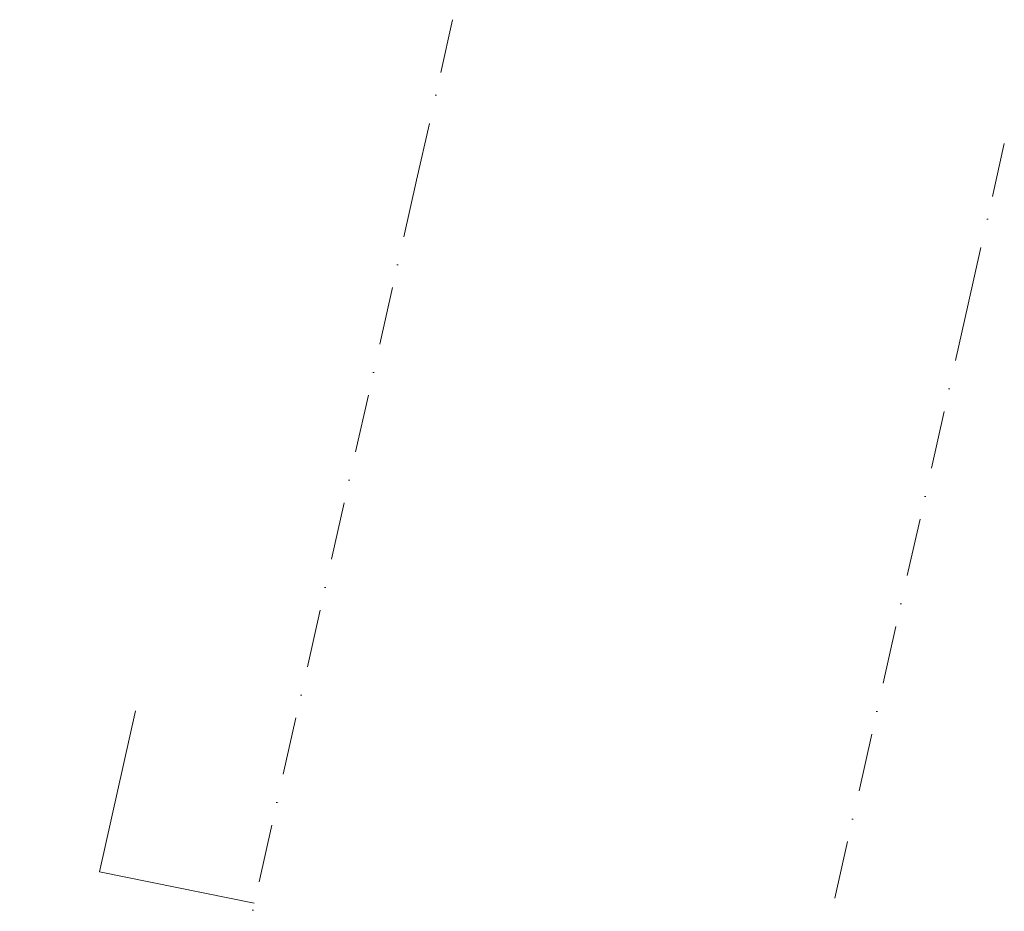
# Model space of a CAD drawing. Header units: millimetres. Extents: x -7218036 to -6881410, y 6117771 to 6219607.
# Tile 49 of 84: x -7170126 to -7164135, y 6143800 to 6149223. Entities that reach past the tile are written whole.
import ezdxf
from ezdxf.enums import TextEntityAlignment as Align

# ---------------------------------------------------------------- set-up
doc = ezdxf.new("R2010")
doc.units = ezdxf.units.MM
doc.header["$MEASUREMENT"] = 0
doc.linetypes.add('Штрихпунктирная', pattern=[670.277762, 352.777767, -176.388884, 0, -141.111112])
doc.layers.add('0_Ном._пера__120', color=7, linetype='Continuous', lineweight=0)
doc.layers.add('АР-Чертеж-Оси_Осевые размеры.АР_Ном._пера__120', color=7, linetype='Continuous', lineweight=0)
doc.layers.add('АР-Чертеж-Оси_Осевые размеры.АР', color=7, linetype='Continuous')
doc.styles.add('РЎР“Р•РќР•Р\xa0Р\x98Р\xa0_РЎРўР\x98Р›Р¬_3', font='GOTHIC.TTF')
doc.styles.add('РЎР“Р•РќР•Р\xa0Р\x98Р\xa0_РЎРўР\x98Р›Р¬_4', font='isocpeur.ttf')

# ---------------------------------------------------------------- blocks, each defined once
blk = doc.blocks.new('Стандартный Маркер Сетки[8]_1', base_point=(-7167491.3, 6149223.3))
at = {"layer": 'АР-Чертеж-Оси_Осевые размеры.АР_Ном._пера__120', "color": 7, "linetype": 'Штрихпунктирная', "lineweight": 0}
for q in [(-7167491.3, 6149223.3), (-7172273, 6127933.2)]:
    blk.add_line((-7167710.4, 6148247.6), q, dxfattribs=at)
at = {"layer": 'АР-Чертеж-Оси_Осевые размеры.АР_Ном._пера__120', "color": 7, "lineweight": 0, "style": 'РЎР“Р•РќР•Р\xa0Р\x98Р\xa0_РЎРўР\x98Р›Р¬_3'}
blk.add_attdef('AC_MarkerText_1', text='', height=350, rotation=347.34172, dxfattribs=at).set_placement((-7172531.7, 6126650.8), align=Align.TOP_CENTER)
blk = doc.blocks.new('Стандартный Маркер Сетки[23]_1', base_point=(-7164134.9, 6148469.5))
at = {"layer": 'АР-Чертеж-Оси_Осевые размеры.АР_Ном._пера__120', "color": 7, "linetype": 'Штрихпунктирная', "lineweight": 0}
for q in [(-7164134.9, 6148469.5), (-7168916.5, 6127179.4)]:
    blk.add_line((-7164354, 6147493.8), q, dxfattribs=at)
at = {"layer": 'АР-Чертеж-Оси_Осевые размеры.АР_Ном._пера__120', "color": 7, "lineweight": 0, "style": 'РЎР“Р•РќР•Р\xa0Р\x98Р\xa0_РЎРўР\x98Р›Р¬_4'}
blk.add_attdef('AC_MarkerText_1', text='', height=350, rotation=347.34172, dxfattribs=at).set_placement((-7169206.9, 6125886.6), align=Align.TOP_CENTER)
blk = doc.blocks.new('Стандартный Маркер Сетки[29]_1', base_point=(-7167491.3, 6149223.3))
at = {"layer": 'АР-Чертеж-Оси_Осевые размеры.АР_Ном._пера__120', "color": 7, "linetype": 'Штрихпунктирная', "lineweight": 0}
for q in [(-7167491.3, 6149223.3), (-7172273, 6127933.2)]:
    blk.add_line((-7167710.4, 6148247.6), q, dxfattribs=at)
at = {"layer": 'АР-Чертеж-Оси_Осевые размеры.АР_Ном._пера__120', "color": 7, "lineweight": 0, "style": 'РЎР“Р•РќР•Р\xa0Р\x98Р\xa0_РЎРўР\x98Р›Р¬_3'}
blk.add_attdef('AC_MarkerText_1', text='', height=350, rotation=347.34172, dxfattribs=at).set_placement((-7172531.7, 6126650.8), align=Align.TOP_CENTER)
blk = doc.blocks.new('Стандартный Маркер Сетки[44]_1', base_point=(-7164134.9, 6148469.5))
at = {"layer": 'АР-Чертеж-Оси_Осевые размеры.АР_Ном._пера__120', "color": 7, "linetype": 'Штрихпунктирная', "lineweight": 0}
for q in [(-7164134.9, 6148469.5), (-7168916.5, 6127179.4)]:
    blk.add_line((-7164354, 6147493.8), q, dxfattribs=at)
at = {"layer": 'АР-Чертеж-Оси_Осевые размеры.АР_Ном._пера__120', "color": 7, "lineweight": 0, "style": 'РЎР“Р•РќР•Р\xa0Р\x98Р\xa0_РЎРўР\x98Р›Р¬_4'}
blk.add_attdef('AC_MarkerText_1', text='', height=350, rotation=347.34172, dxfattribs=at).set_placement((-7169206.9, 6125886.6), align=Align.TOP_CENTER)

msp = doc.modelspace()

# ---------------------------------------------------------------- linework, layer by layer
at = {"layer": '0_Ном._пера__120', "color": 7, "linetype": 'Continuous', "lineweight": 0}
msp.add_lwpolyline([(-7169420.5, 6145018.4), (-7169640.4, 6144039.3), (-7168698.5, 6143848.4)], dxfattribs=at)

# ---------------------------------------------------------------- block references
at = {"layer": 'АР-Чертеж-Оси_Осевые размеры.АР', "color": 8, "linetype": 'Continuous', "lineweight": 15}
for name, p in [('Стандартный Маркер Сетки[8]_1', (-7167491.3, 6149223.3)), ('Стандартный Маркер Сетки[29]_1', (-7167491.3, 6149223.3)), ('Стандартный Маркер Сетки[23]_1', (-7164134.9, 6148469.5)), ('Стандартный Маркер Сетки[44]_1', (-7164134.9, 6148469.5))]:
    msp.add_blockref(name, p, dxfattribs=at)

doc.saveas('drawing.dxf')
